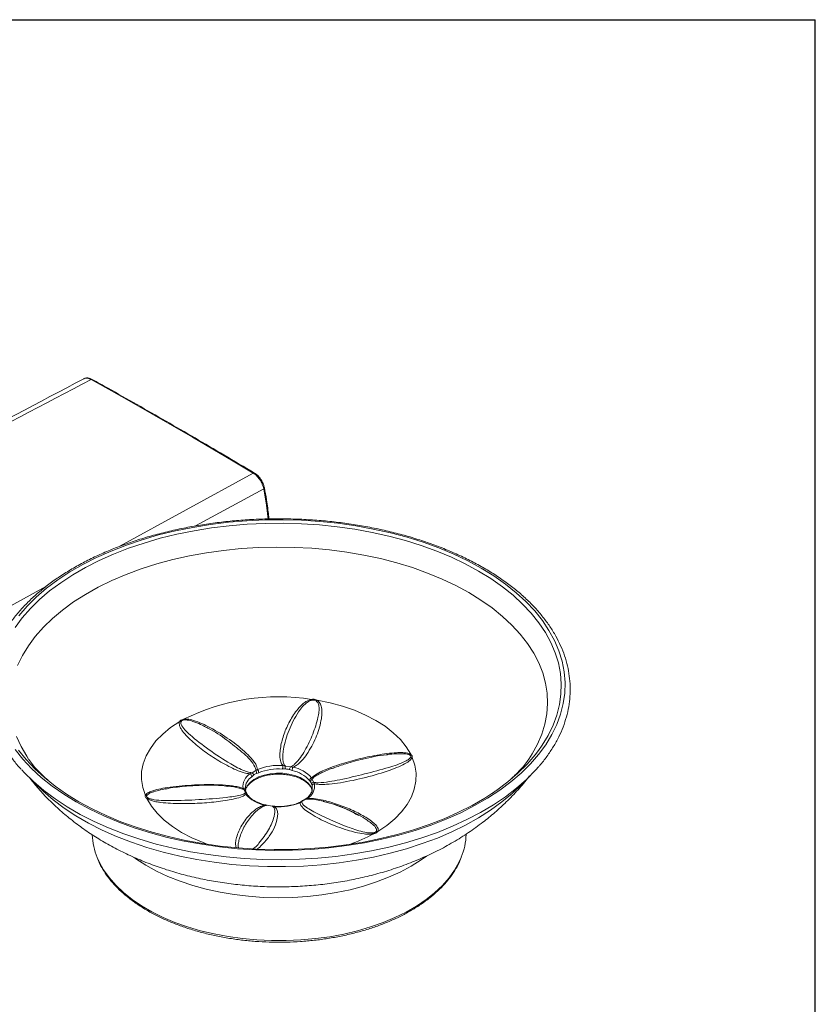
# Model space of a CAD drawing. Header units: millimetres. Extents: x 3754 to 4293, y 1699 to 2080.
# Tile 14 of 14: x 4139 to 4293, y 1890 to 2080. Entities that reach past the tile are written whole.
import ezdxf

# ---------------------------------------------------------------- set-up
doc = ezdxf.new("R2010")
doc.units = ezdxf.units.MM

# ---------------------------------------------------------------- blocks, each defined once
blk = doc.blocks.new('A$C34BC19C4')
at = {"color": 0, "linetype": 'Continuous'}
for p in [(0, 604.8), (855.36, 0)]:
    blk.add_line(p, (855.36, 604.8), dxfattribs=at)
blk = doc.blocks.new('A$C406658F6')
at = {"color": 8, "linetype": 'Continuous', "lineweight": 15}
for p, q in [((66.06, 76.56), (92.01, 90.76)), ((94.03, 87.73), (80.86, 80.56)), ((39.78, 62.19), (51.87, 68.81)), ((102.35, 27.68), (102.12, 27.65))]:
    blk.add_line(p, q, dxfattribs=at)
at = {"color": 7, "linetype": 'Continuous', "lineweight": 15}
for p, q in [((91.37, 32.59), (91.77, 32.8)), ((91.77, 32.8), (92.49, 33.21)), ((92.49, 33.21), (92.81, 33.42)), ((93.08, 32.81), (92.64, 32.66)), ((98.24, 33.53), (97.68, 33.53)), ((97.73, 34.19), (98.22, 34.1)), ((98.22, 34.1), (99.19, 33.95)), ((99.53, 33.24), (99.01, 33.41)), ((99.19, 33.95), (99.71, 33.88)), ((92.07, 32.34), (91.72, 32.03)), ((103.11, 31.04), (102.91, 31.29)), ((103.31, 31.8), (103.39, 31.53)), ((103.4, 30.23), (103.32, 30.6)), ((103.39, 31.53), (103.65, 30.97)), ((103.65, 30.97), (103.84, 30.66)), ((55.82, 28.7), (55.58, 28.85)), ((90.24, 29.49), (90.05, 29.75)), ((90.5, 28.93), (90.24, 29.49)), ((90.49, 29.37), (90.57, 29.11)), ((90.58, 28.61), (90.5, 28.93)), ((101.4, 27.24), (101.08, 26.98)), ((102.12, 27.65), (101.4, 27.24)), ((101.99, 27.63), (101.97, 27.62)), ((102.52, 27.82), (102.12, 27.65)), ((102.27, 27.79), (102.26, 27.79)), ((94.7, 26.51), (94.18, 26.53)), ((95.67, 26.36), (94.7, 26.51)), ((96.15, 26.22), (95.67, 26.36)), ((96.18, 26.28), (96.18, 26.28))]:
    blk.add_line(p, q, dxfattribs=at)
at = {"color": 7, "linetype": 'Continuous', "lineweight": 15, "flags": 128}
for points in [[(92.01, 90.76), (88.09, 93.1), (84.17, 95.41), (80.24, 97.71), (76.32, 99.98), (72.4, 102.24), (68.47, 104.47), (64.55, 106.69), (60.63, 108.88)], [(94.03, 87.73), (94.09, 87.78), (94.13, 87.82), (94.16, 87.86), (94.17, 87.91), (94.17, 87.93)], [(136.13, 72.38), (133.54, 73.78), (130.8, 75.09), (127.92, 76.29), (124.91, 77.38), (121.79, 78.36), (118.56, 79.22), (115.25, 79.95), (111.86, 80.57), (108.41, 81.06), (104.91, 81.42), (101.38, 81.65), (97.83, 81.75), (94.28, 81.71), (90.74, 81.55), (87.22, 81.25), (83.75, 80.83), (80.33, 80.28), (76.98, 79.6), (73.7, 78.8), (70.53, 77.88), (67.46, 76.85), (64.52, 75.7), (61.7, 74.45), (59.04, 73.09), (56.53, 71.64), (54.18, 70.1), (52.01, 68.48), (50.02, 66.78), (48.23, 65.01), (46.64, 63.18)], [(45.92, 37.28), (47.41, 35.42), (49.1, 33.62), (50.99, 31.88), (53.07, 30.22), (55.33, 28.63), (57.76, 27.14), (60.35, 25.74), (63.09, 24.43), (65.97, 23.23), (68.98, 22.14), (72.1, 21.16), (75.33, 20.3), (78.64, 19.56), (82.03, 18.95), (85.48, 18.46), (88.98, 18.1), (92.51, 17.87), (96.06, 17.77), (99.61, 17.81), (103.15, 17.97), (106.66, 18.27), (110.14, 18.69), (113.56, 19.24), (116.91, 19.92), (120.18, 20.72), (123.36, 21.64), (126.43, 22.67), (129.37, 23.82), (132.18, 25.07), (134.85, 26.43), (137.36, 27.88), (139.71, 29.42), (141.88, 31.04), (143.87, 32.74), (145.66, 34.51), (147.25, 36.34), (148.64, 38.23), (149.81, 40.17), (150.77, 42.14), (151.5, 44.15), (152.01, 46.18), (152.29, 48.22), (152.35, 50.27), (152.18, 52.32), (151.78, 54.36), (151.16, 56.38), (150.31, 58.37), (149.25, 60.32), (147.97, 62.24), (146.48, 64.1), (144.79, 65.9), (142.9, 67.64), (140.82, 69.3), (138.56, 70.88), (136.13, 72.38)], [(104.35, 46.82), (106.88, 46.32), (109.3, 45.67), (111.6, 44.89), (113.76, 43.97), (115.74, 42.93), (117.53, 41.79), (119.12, 40.55), (120.48, 39.22), (121.6, 37.82), (122.48, 36.36)], [(71.13, 28.42), (70.63, 29.93), (70.38, 31.47), (70.41, 33.01), (70.71, 34.55), (71.27, 36.06), (72.09, 37.52), (73.16, 38.94), (74.48, 40.28), (76.02, 41.55), (77.77, 42.71)], [(46.59, 37.19), (48.06, 35.35), (49.73, 33.57), (51.6, 31.86), (53.65, 30.22), (55.88, 28.65), (58.28, 27.18), (60.83, 25.79), (63.54, 24.51), (66.38, 23.32), (69.35, 22.25), (72.43, 21.28), (75.61, 20.43), (78.88, 19.7), (82.23, 19.1), (85.63, 18.61), (89.08, 18.26), (92.57, 18.03), (96.07, 17.94), (99.57, 17.97), (103.07, 18.13), (106.54, 18.42), (109.97, 18.84), (113.34, 19.38), (116.65, 20.05), (119.88, 20.84), (123.01, 21.75), (126.04, 22.77), (128.94, 23.9), (131.72, 25.14), (134.35, 26.47), (136.83, 27.9), (139.15, 29.42), (141.29, 31.03), (143.25, 32.7), (145.01, 34.45), (146.59, 36.26), (147.23, 37.09)], [(122.76, 35.75), (123.26, 34.24), (123.51, 32.7), (123.48, 31.16), (123.18, 29.62), (122.62, 28.11), (121.8, 26.64), (120.73, 25.23), (119.41, 23.88), (117.87, 22.62), (116.12, 21.46)], [(147.27, 34.01), (146.64, 33.31), (144.89, 31.52), (142.94, 29.79), (140.8, 28.15), (138.49, 26.58), (136.01, 25.11), (133.37, 23.72), (130.59, 22.44), (127.67, 21.26), (124.63, 20.19), (121.48, 19.23), (118.22, 18.39), (114.89, 17.67), (111.48, 17.08), (108.01, 16.61), (104.49, 16.27), (100.95, 16.06), (97.39, 15.97), (93.83, 16.02), (90.28, 16.2), (86.76, 16.51), (83.28, 16.95), (79.85, 17.51), (76.49, 18.2), (73.22, 19.01), (70.04, 19.94), (66.97, 20.98), (64.02, 22.13), (61.2, 23.39), (58.52, 24.75), (56, 26.21), (53.65, 27.75), (51.47, 29.38), (49.47, 31.08), (47.67, 32.85), (47.2, 33.36)], [(90.44, 29.8), (90.45, 29.72), (90.45, 29.72)], [(103.44, 29.8), (103.44, 29.87), (103.4, 30.23)]]:
    blk.add_lwpolyline(points, dxfattribs=at)
at = {"color": 8, "linetype": 'Continuous', "lineweight": 15, "flags": 128}
for points in [[(94.9, 81.89), (94.56, 84.57), (94.03, 87.73)], [(135.61, 71.82), (133.05, 73.21), (130.35, 74.49), (127.51, 75.68), (124.54, 76.75), (121.46, 77.72), (118.28, 78.57), (115.01, 79.3), (111.66, 79.9), (108.26, 80.38), (104.81, 80.74), (101.32, 80.97), (97.82, 81.06), (94.32, 81.03), (90.82, 80.87), (87.35, 80.58), (83.92, 80.16), (80.55, 79.61), (77.24, 78.95), (74.01, 78.16), (70.88, 77.25), (67.85, 76.23), (64.94, 75.1), (62.17, 73.86), (59.54, 72.53), (57.06, 71.09), (54.74, 69.57), (52.6, 67.97), (50.64, 66.29), (48.87, 64.55), (47.3, 62.74), (45.94, 60.88)], [(48.54, 35.42), (48.17, 35.98), (47.08, 37.86), (46.21, 39.78)], [(46.4, 53.56), (47.33, 55.47), (48.48, 57.35), (49.83, 59.17), (51.39, 60.94), (53.15, 62.65), (55.11, 64.28), (57.24, 65.84), (59.55, 67.31), (62.02, 68.69), (64.65, 69.98), (67.42, 71.16), (70.31, 72.23), (73.32, 73.19), (76.44, 74.03), (79.64, 74.76), (82.93, 75.35), (86.27, 75.83), (89.66, 76.17), (93.08, 76.38), (96.51, 76.46), (99.95, 76.41), (103.38, 76.23), (106.78, 75.92), (110.13, 75.48), (113.43, 74.92), (116.66, 74.23), (119.8, 73.41), (122.83, 72.48), (125.76, 71.44), (128.56, 70.28), (131.22, 69.02), (133.73, 67.67)], [(147.23, 37.09), (147.95, 38.12), (149.11, 40.03), (150.05, 41.98), (150.78, 43.96), (151.28, 45.97), (151.56, 47.98), (151.62, 50.01), (151.45, 52.03), (151.06, 54.04), (150.44, 56.03), (149.61, 58), (148.56, 59.93), (147.3, 61.81), (145.83, 63.65), (144.15, 65.43), (142.29, 67.14), (140.24, 68.78), (138.01, 70.35), (135.61, 71.82)], [(133.73, 67.67), (136.09, 66.22), (138.27, 64.68), (140.26, 63.06), (142.07, 61.38), (143.69, 59.62), (145.09, 57.81), (146.29, 55.95), (147.27, 54.04), (148.04, 52.11), (148.57, 50.14), (148.89, 48.17), (148.97, 46.18), (148.83, 44.2), (148.46, 42.22), (147.87, 40.27), (147.05, 38.34), (146.01, 36.44), (145.35, 35.42)], [(90.46, 29.2), (90.53, 29.6), (90.85, 30.29), (91.39, 30.93), (92.13, 31.5), (93.05, 31.98), (94.1, 32.35), (95.26, 32.6), (96.48, 32.72), (97.72, 32.7), (98.92, 32.55), (100.06, 32.27), (101.08, 31.87), (101.96, 31.37), (102.65, 30.78), (103.14, 30.12), (103.4, 29.42), (103.43, 29.24)], [(144.54, 31.19), (143.9, 30.51), (142.1, 28.79), (140.11, 27.14), (137.94, 25.56), (135.6, 24.07), (133.1, 22.67), (130.44, 21.37), (127.65, 20.17), (124.72, 19.08), (121.68, 18.09), (118.54, 17.23), (115.3, 16.48), (111.99, 15.86), (108.61, 15.36), (105.19, 14.98), (101.73, 14.74), (98.25, 14.63), (94.77, 14.64), (91.29, 14.79), (87.84, 15.06), (84.43, 15.47), (81.07, 16), (77.77, 16.66), (74.56, 17.43), (71.44, 18.33), (68.43, 19.34), (65.53, 20.46), (62.77, 21.69), (60.15, 23.01), (57.69, 24.44), (55.39, 25.95), (53.26, 27.54), (51.32, 29.21), (49.57, 30.95), (49.35, 31.19)], [(83.22, 18.94), (82.29, 19.28), (80.13, 20.2), (78.15, 21.23), (76.35, 22.38), (74.77, 23.62), (73.41, 24.95), (72.29, 26.35), (71.41, 27.81)], [(61.8, 16.39), (62.16, 15.58), (63.04, 14.01), (64.12, 12.5), (65.4, 11.03), (66.89, 9.63), (68.55, 8.3), (70.4, 7.04), (72.4, 5.88), (74.56, 4.81), (76.86, 3.84), (79.29, 2.98), (81.82, 2.23), (84.45, 1.6), (87.15, 1.09), (89.92, 0.71), (92.73, 0.45), (95.57, 0.32), (98.41, 0.32), (101.25, 0.44), (104.06, 0.7), (106.83, 1.08), (109.53, 1.59), (112.16, 2.22), (114.7, 2.96), (117.13, 3.82), (119.43, 4.78), (121.59, 5.85), (123.6, 7.01), (125.45, 8.26), (127.12, 9.59), (128.61, 10.99), (129.9, 12.46), (130.99, 13.97), (131.87, 15.54), (132.27, 16.43)], [(125.54, 16.67), (124.49, 15.92), (122.56, 14.71), (120.46, 13.59), (118.21, 12.57), (115.84, 11.66), (113.34, 10.86), (110.74, 10.17), (108.06, 9.61), (105.31, 9.16), (102.5, 8.85), (99.66, 8.66), (96.81, 8.61), (93.96, 8.68), (91.12, 8.89), (88.32, 9.22), (85.58, 9.68), (82.91, 10.27), (80.33, 10.97), (77.85, 11.79), (75.49, 12.72), (73.27, 13.76), (71.19, 14.89), (69.28, 16.12), (68.83, 16.43)]]:
    blk.add_lwpolyline(points, dxfattribs=at)
at = {"color": 8, "linetype": 'Continuous', "lineweight": 15}
for centre, radius, start, end in [((60.76, 108.67), 0.246, 65.4355, 123.2781), ((92.15, 90.58), 0.228, 61.4314, 125.6372), ((93.29, 29.65), 2.85, 123.3957, 177.0816), ((90.65, 28.26), 0.353, 40.1837, 102.3517), ((100.97, 26.85), 0.172, 51.9721, 109.046), ((102.09, 27.4), 0.259, 84.9841, 113.9077), ((102.42, 27.56), 0.276, 68.3104, 124.061), ((94.27, 26.47), 0.11, 86.9615, 146.2284), ((96.24, 26.22), 0.0856, 134.5779, 179.3634), ((100.69, 47.82), 30.56, 289.0543, 298.6664)]:
    blk.add_arc(centre, radius, start, end, dxfattribs=at)
at = {"color": 7, "linetype": 'Continuous', "lineweight": 15}
for centre, radius, start, end in [((96.86, 6.64), 40.85, 80.9348, 116.6513), ((104.65, 47.39), 1.41, 196.6473, 203.068), ((103.78, 47.53), 0.908, 294.9444, 308.4757), ((78.09, 43.85), 1.18, 254.0575, 266.8985), ((79.24, 43.49), 0.781, 205.558, 217.9646), ((121.99, 37.11), 0.892, 287.795, 302.5674), ((122.8, 37.01), 1.26, 255.6645, 268.1628), ((92.95, 30.13), 2.93, 122.7674, 187.4356), ((91.04, 31.99), 0.687, 3.7642, 61.2241), ((91.26, 32.14), 0.839, 13.4027, 52.1039), ((91.91, 32.75), 0.738, 352.9585, 38.6018), ((96.9, 23.29), 10.93, 85.6199, 111.9662), ((92.16, 32.78), 0.913, 1.97, 44.6501), ((96.9, 23.32), 10.23, 85.6199, 111.9662), ((102.19, 33.51), 4.5, 171.4276, 179.8428), ((99.93, 33.86), 1.73, 171.9959, 191.0993), ((101.83, 32.76), 2.89, 155.7114, 167.0737), ((100.86, 33.22), 1.33, 150.1323, 179.1045), ((98.37, 27.33), 6.02, 41.135, 78.8704), ((98.47, 27.57), 6.43, 41.1349, 78.8704), ((100.94, 30.28), 2.93, 302.7675, 7.4355), ((103.49, 31.24), 0.586, 107.7451, 174.9863), ((103.64, 31.06), 0.532, 117.6112, 181.2522), ((103.78, 30.51), 0.471, 105.4007, 169.5092), ((103.88, 30.18), 0.485, 95.133, 174.2894), ((90.08, 29.34), 0.413, 4.9659, 93.7954), ((90.16, 29.08), 0.414, 2.858, 79.5376), ((90.51, 28.66), 0.269, 359.1669, 93.5226), ((95.42, 32.84), 6.43, 221.1352, 258.8701), ((71.37, 29.54), 1.15, 258.2195, 271.8124), ((71.01, 28.8), 1.07, 292.0931, 304.7987), ((96.99, 37.12), 10.93, 265.6199, 291.9662), ((101.36, 27.12), 0.128, 69.535, 121.6702), ((116.36, 21.68), 1.21, 204.9927, 213.5908), ((116.24, 22.59), 1.14, 250.5751, 264.1096), ((73.52, 21.26), 12.69, 182.0836, 202.5848), ((120.54, 21.26), 12.68, 337.6259, 358.1976)]:
    blk.add_arc(centre, radius, start, end, dxfattribs=at)
for points, knots in [([(59.21, 109.02), (41.74, 99.82), (24, 90.48), (6.31, 81.12), (6.05, 80.99)], [0, 0, 0, 0, 0.985384, 1, 1, 1, 1]), ([(60.63, 108.88), (51.46, 104.05), (33.74, 94.71), (16.03, 85.36), (7.48, 80.84)], [0, 0, 0, 0, 0.517097, 1, 1, 1, 1]), ([(60.86, 108.89), (60.67, 108.99), (60.3, 109.17), (59.75, 109.2), (59.37, 109.14), (59.22, 109.03), (59.2, 109.01)], [0, 0, 0, 0, 0.3437872, 0.6581165, 0.9559127, 1, 1, 1, 1]), ([(92.25, 90.78), (90.28, 91.95), (84.58, 95.35), (75.13, 100.85), (66.64, 105.68), (61.88, 108.33), (60.86, 108.9)], [0, 0, 0, 0, 0.1880949, 0.5454704, 0.9028481, 1, 1, 1, 1]), ([(94.03, 87.73), (93.95, 88.04), (93.79, 88.66), (93.28, 89.56), (92.67, 90.3), (92.22, 90.62), (92.01, 90.76)], [0, 0, 0, 0, 0.257765, 0.515552, 0.773232, 1, 1, 1, 1]), ([(94.16, 87.93), (94.11, 88.15), (94, 88.61), (93.66, 89.31), (93.22, 89.95), (92.74, 90.46), (92.4, 90.67), (92.25, 90.76)], [0, 0, 0, 0, 0.199041, 0.412001, 0.623727, 0.837146, 1, 1, 1, 1]), ([(95.05, 81.9), (95.03, 82.12), (94.93, 83.32), (94.63, 85.34), (94.31, 87.14), (94.17, 87.92)], [0, 0, 0, 0, 0.112618, 0.61429, 1, 1, 1, 1]), ([(147.37, 34.11), (147.39, 34.13), (147.94, 34.73), (148.86, 35.96), (150.12, 37.81), (151.16, 39.71), (152.01, 41.64), (152.65, 43.59), (153.1, 45.56), (153.34, 47.55), (153.38, 49.53), (153.22, 51.51), (152.86, 53.48), (152.3, 55.43), (151.54, 57.36), (150.59, 59.26), (149.44, 61.12), (148.1, 62.94), (146.58, 64.71), (144.88, 66.42), (143.01, 68.07), (140.97, 69.65), (138.77, 71.15), (136.42, 72.57), (133.94, 73.91), (131.32, 75.16), (128.57, 76.31), (125.72, 77.36), (122.76, 78.32), (119.71, 79.16), (116.59, 79.9), (113.39, 80.53), (110.13, 81.04), (106.83, 81.45), (103.49, 81.73), (100.13, 81.9), (96.76, 81.95), (93.38, 81.89), (90.02, 81.7), (86.69, 81.41), (83.39, 80.99), (80.14, 80.46), (76.95, 79.82), (73.83, 79.07), (70.79, 78.21), (67.85, 77.25), (65, 76.19), (62.27, 75.02), (59.67, 73.77), (57.19, 72.42), (54.86, 70.99), (52.68, 69.47), (50.66, 67.88), (48.8, 66.22), (47.11, 64.5), (45.61, 62.71), (44.29, 60.88), (43.16, 59), (42.23, 57.08), (41.49, 55.14), (40.96, 53.17), (40.63, 51.2), (40.5, 49.21), (40.57, 47.23), (40.85, 45.25), (41.32, 43.29), (42, 41.35), (42.87, 39.44), (43.93, 37.56), (45.19, 35.73), (46.26, 34.35), (46.96, 33.61), (47.12, 33.45)], [0, 0, 0, 0, 0.000463, 0.015164, 0.029842, 0.044487, 0.059094, 0.073658, 0.08818, 0.102665, 0.117125, 0.131573, 0.146023, 0.160489, 0.174985, 0.189519, 0.204094, 0.218708, 0.233357, 0.248033, 0.262729, 0.27744, 0.292158, 0.306881, 0.321604, 0.336326, 0.351044, 0.36576, 0.380471, 0.395179, 0.409884, 0.424585, 0.439284, 0.453981, 0.468676, 0.483369, 0.498063, 0.512756, 0.527449, 0.542144, 0.55684, 0.571538, 0.586238, 0.600941, 0.615648, 0.630359, 0.645074, 0.659794, 0.674519, 0.689248, 0.70398, 0.718716, 0.733451, 0.748183, 0.762907, 0.777617, 0.792305, 0.806966, 0.82159, 0.836173, 0.850713, 0.865212, 0.879681, 0.894132, 0.90858, 0.923037, 0.937519, 0.952036, 0.966593, 0.981191, 0.995826, 1, 1, 1, 1]), ([(97.73, 34.19), (97.73, 34.19), (97.54, 34.41), (97.25, 35.02), (97.11, 36.03), (97.25, 37.64), (97.7, 39.71), (98.7, 42.19), (99.88, 44.19), (100.94, 45.51), (101.68, 46.21), (102.31, 46.64), (102.87, 46.9), (103.2, 46.97), (103.3, 46.98)], [0, 0, 0, 0, 0.000821, 0.05476, 0.135946, 0.217521, 0.400934, 0.584982, 0.768303, 0.858854, 0.904699, 0.950345, 0.986002, 1, 1, 1, 1]), ([(103.35, 46.84), (103.28, 46.82), (103, 46.75), (102.31, 46.37), (101.52, 45.61), (100.21, 43.82), (98.82, 41.1), (97.99, 38.23), (97.68, 36.18), (97.72, 35.18), (97.9, 34.47), (98.15, 34.18), (98.22, 34.1)], [0, 0, 0, 0, 0.011896, 0.04386, 0.130849, 0.21987, 0.495211, 0.770637, 0.850308, 0.92969, 0.979742, 1, 1, 1, 1]), ([(99.19, 33.95), (99.29, 33.99), (99.61, 34.12), (100.35, 34.7), (101.19, 35.72), (102.38, 37.69), (103.61, 40.3), (104.4, 42.8), (104.77, 44.59), (104.76, 45.56), (104.6, 46.31), (104.28, 46.6), (104.17, 46.71)], [0, 0, 0, 0, 0.016681, 0.052636, 0.155769, 0.258123, 0.500317, 0.742499, 0.829217, 0.915622, 0.969663, 1, 1, 1, 1]), ([(104.35, 46.82), (104.51, 46.7), (104.93, 46.38), (105.24, 45.56), (105.36, 44.48), (105.12, 42.55), (104.38, 39.93), (103.05, 37.33), (101.85, 35.62), (101.06, 34.78), (100.42, 34.24), (99.91, 33.98), (99.71, 33.88)], [0, 0, 0, 0, 0.0348577, 0.0927856, 0.1809249, 0.2694805, 0.5113341, 0.7532084, 0.8567322, 0.9104223, 0.9639216, 1, 1, 1, 1]), ([(103.3, 46.98), (103.4, 47), (103.64, 47.03), (104.02, 46.98), (104.24, 46.87), (104.35, 46.82)], [0, 0, 0, 0, 0.271909, 0.636289, 1, 1, 1, 1]), ([(104.17, 46.71), (104.08, 46.75), (103.94, 46.83), (103.72, 46.86), (103.53, 46.86), (103.43, 46.85), (103.35, 46.84)], [0, 0, 0, 0, 0.365325, 0.660465, 0.725308, 1, 1, 1, 1]), ([(91.37, 32.59), (91.36, 32.59), (90.98, 32.62), (90.05, 32.82), (88.68, 33.33), (86.68, 34.32), (84.24, 35.73), (81.55, 37.65), (79.59, 39.38), (78.43, 40.67), (77.92, 41.45), (77.69, 42.01), (77.65, 42.44), (77.74, 42.65), (77.77, 42.71)], [0, 0, 0, 0, 0.0008207, 0.0547599, 0.1359458, 0.217521, 0.4009344, 0.5849823, 0.7683029, 0.8588545, 0.904699, 0.9503454, 0.9860023, 1, 1, 1, 1]), ([(77.77, 42.71), (77.81, 42.77), (77.9, 42.91), (78.16, 43.08), (78.41, 43.13), (78.54, 43.15)], [0, 0, 0, 0, 0.271909, 0.636287, 1, 1, 1, 1]), ([(78.03, 42.67), (78.02, 42.62), (77.97, 42.44), (78.13, 41.88), (78.77, 41.07), (80.52, 39.44), (83.39, 37.21), (86.59, 35.13), (88.96, 33.76), (90.19, 33.19), (91.16, 32.86), (91.64, 32.81), (91.77, 32.8)], [0, 0, 0, 0, 0.011896, 0.04386, 0.130849, 0.219869, 0.495211, 0.770637, 0.850308, 0.92969, 0.979742, 1, 1, 1, 1]), ([(78.62, 43.01), (78.52, 42.99), (78.33, 42.96), (78.18, 42.87), (78.08, 42.77), (78.05, 42.71), (78.03, 42.67)], [0, 0, 0, 0, 0.365324, 0.660464, 0.725308, 1, 1, 1, 1]), ([(78.54, 43.15), (78.78, 43.17), (79.42, 43.2), (80.65, 42.89), (82.11, 42.34), (84.5, 41.12), (87.5, 39.26), (90.17, 37.1), (91.73, 35.52), (92.39, 34.63), (92.74, 34), (92.79, 33.59), (92.81, 33.42)], [0, 0, 0, 0, 0.034858, 0.092785, 0.180925, 0.26948, 0.511334, 0.753208, 0.856732, 0.910422, 0.963922, 1, 1, 1, 1]), ([(89.83, 36.78), (88.87, 37.57), (86.83, 39.26), (84.45, 40.83), (82.99, 41.56), (82.86, 41.62)], [0, 0, 0, 0, 0.446667, 0.952114, 1, 1, 1, 1]), ([(103.31, 31.8), (103.32, 31.8), (103.51, 32.02), (104.15, 32.52), (105.38, 33.16), (107.51, 34.01), (110.41, 34.97), (114.09, 35.89), (117.24, 36.44), (119.45, 36.68), (120.71, 36.71), (121.56, 36.65), (122.16, 36.52), (122.41, 36.39), (122.48, 36.36)], [0, 0, 0, 0, 0.000821, 0.05476, 0.135946, 0.217521, 0.400934, 0.584982, 0.768303, 0.858854, 0.904699, 0.950345, 0.986002, 1, 1, 1, 1]), ([(118.15, 36.31), (118.03, 36.3), (116.39, 36.16), (113.63, 35.57), (110.2, 34.69), (108.32, 34), (107.53, 33.71)], [0, 0, 0, 0, 0.035169, 0.457758, 0.770291, 1, 1, 1, 1]), ([(121.06, 36.46), (120.61, 36.47), (119.57, 36.5), (118.48, 36.4), (117.87, 36.29), (117.86, 36.28)], [0, 0, 0, 0, 0.421118, 0.984757, 1, 1, 1, 1]), ([(122.49, 35.79), (122.51, 35.86), (122.55, 35.97), (122.48, 36.09), (122.39, 36.19), (122.32, 36.23), (122.27, 36.26)], [0, 0, 0, 0, 0.3653251, 0.6604644, 0.7253096, 1, 1, 1, 1]), ([(122.48, 36.36), (122.54, 36.32), (122.69, 36.22), (122.81, 36), (122.77, 35.84), (122.76, 35.75)], [0, 0, 0, 0, 0.27191, 0.636291, 1, 1, 1, 1]), ([(52.24, 31.4), (51.92, 31.68), (51.17, 32.33), (50.2, 33.33), (49.31, 34.36), (48.77, 35.06), (48.56, 35.39), (48.55, 35.41)], [0, 0, 0, 0, 0.196351, 0.456054, 0.717159, 0.981163, 1, 1, 1, 1]), ([(103.65, 30.97), (103.75, 30.94), (104.05, 30.87), (105.08, 30.85), (106.71, 31.05), (109.7, 31.63), (113.59, 32.53), (117.26, 33.54), (119.87, 34.34), (121.19, 34.88), (122.14, 35.36), (122.39, 35.68), (122.49, 35.79)], [0, 0, 0, 0, 0.016681, 0.052636, 0.155769, 0.258123, 0.500317, 0.742499, 0.829217, 0.915622, 0.969663, 1, 1, 1, 1]), ([(122.76, 35.75), (122.67, 35.61), (122.46, 35.22), (121.53, 34.6), (120.19, 33.93), (117.57, 32.95), (113.82, 31.83), (109.83, 30.99), (107.07, 30.61), (105.62, 30.52), (104.63, 30.52), (104.07, 30.62), (103.84, 30.66)], [0, 0, 0, 0, 0.0348576, 0.0927855, 0.1809249, 0.2694806, 0.5113342, 0.7532085, 0.8567322, 0.9104224, 0.9639216, 1, 1, 1, 1]), ([(145.34, 35.41), (145.12, 35.1), (144.68, 34.47), (143.78, 33.42), (142.86, 32.47), (142.18, 31.87), (141.93, 31.64)], [0, 0, 0, 0, 0.266003, 0.552406, 0.833445, 1, 1, 1, 1]), ([(90.5, 29.33), (90.51, 29.41), (90.55, 29.69), (90.81, 30.17), (91.3, 30.74), (91.96, 31.26), (92.78, 31.7), (93.72, 32.06), (94.76, 32.33), (95.87, 32.49), (97.02, 32.54), (98.17, 32.47), (99.28, 32.3), (100.31, 32.02), (101.23, 31.64), (102.02, 31.19), (102.65, 30.68), (103.1, 30.14), (103.36, 29.64), (103.4, 29.33), (103.41, 29.2)], [0, 0, 0, 0, 0.02592, 0.088657, 0.1486, 0.206981, 0.264933, 0.322862, 0.380923, 0.439133, 0.497445, 0.55579, 0.614081, 0.672232, 0.73017, 0.78785, 0.84531, 0.902743, 0.960666, 1, 1, 1, 1]), ([(92.64, 32.66), (92.62, 32.66), (92.42, 32.6), (92.24, 32.46), (92.07, 32.34)], [0, 0, 0, 0, 0.0949742, 1, 1, 1, 1]), ([(99.01, 33.41), (98.99, 33.42), (98.74, 33.5), (98.47, 33.52), (98.24, 33.53)], [0, 0, 0, 0, 0.0949763, 1, 1, 1, 1]), ([(107.77, 33.8), (107.56, 33.73), (106.84, 33.51), (105.8, 33.08), (105.03, 32.67), (104.71, 32.5)], [0, 0, 0, 0, 0.194962, 0.664063, 1, 1, 1, 1]), ([(48.64, 31.91), (49.15, 31.27), (50.28, 29.85), (52.2, 27.8), (54.37, 25.72), (56.7, 23.75), (59.17, 21.9), (61.79, 20.16), (64.55, 18.55), (67.45, 17.08), (70.47, 15.74), (73.6, 14.55), (76.82, 13.52), (80.12, 12.64), (83.48, 11.93), (86.88, 11.38), (90.31, 10.99), (93.76, 10.76), (97.22, 10.69), (100.69, 10.79), (104.16, 11.04), (107.61, 11.46), (111.05, 12.05), (114.47, 12.81), (117.86, 13.75), (121.2, 14.87), (124.47, 16.18), (127.65, 17.66), (130.73, 19.33), (133.67, 21.17), (136.36, 23.1), (138.8, 25.09), (141.09, 27.18), (143.26, 29.48), (144.76, 31.2), (145.44, 32.15), (145.5, 32.23)], [0, 0, 0, 0, 0.022831, 0.0503434, 0.0781752, 0.1063768, 0.1349916, 0.1640489, 0.1935568, 0.2234951, 0.2538124, 0.28443, 0.3152529, 0.3461731, 0.3771068, 0.408014, 0.4388835, 0.4697292, 0.5005841, 0.5314933, 0.5624987, 0.5936464, 0.6249858, 0.6565558, 0.6883761, 0.7204376, 0.7526941, 0.78503, 0.8173071, 0.849386, 0.8811418, 0.9092354, 0.9369374, 0.9673473, 0.997361, 1, 1, 1, 1]), ([(71.13, 28.42), (71.22, 28.54), (71.43, 28.85), (72.35, 29.27), (73.7, 29.65), (75.55, 29.98), (77.67, 30.23), (80.07, 30.41), (82.51, 30.51), (84.89, 30.51), (86.81, 30.41), (88.27, 30.22), (89.25, 30.03), (89.82, 29.83), (90.05, 29.75)], [0, 0, 0, 0, 0.034857, 0.092783, 0.179962, 0.26943, 0.389132, 0.508904, 0.631103, 0.753232, 0.856753, 0.9099, 0.963922, 1, 1, 1, 1]), ([(103.32, 30.6), (103.31, 30.61), (103.26, 30.8), (103.18, 30.93), (103.11, 31.04)], [0, 0, 0, 0, 0.0949744, 1, 1, 1, 1]), ([(90.58, 28.61), (90.57, 28.61), (90.38, 28.45), (89.74, 28.12), (88.51, 27.76), (86.38, 27.37), (83.48, 27), (79.8, 26.8), (76.65, 26.83), (74.44, 27), (73.18, 27.18), (72.33, 27.39), (71.73, 27.61), (71.48, 27.77), (71.41, 27.81)], [0, 0, 0, 0, 0.0008206, 0.0547597, 0.1359457, 0.2175209, 0.4009342, 0.5849822, 0.7683027, 0.8588544, 0.9046989, 0.9503453, 0.9860022, 1, 1, 1, 1]), ([(71.62, 27.92), (71.68, 27.89), (71.92, 27.77), (72.77, 27.56), (74.19, 27.43), (77.25, 27.4), (81.51, 27.55), (85.55, 27.88), (88.22, 28.19), (89.42, 28.43), (90.2, 28.68), (90.43, 28.87), (90.5, 28.93)], [0, 0, 0, 0, 0.011896, 0.04386, 0.130849, 0.21987, 0.495211, 0.770637, 0.850308, 0.92969, 0.979742, 1, 1, 1, 1]), ([(75.33, 29.71), (74.9, 29.64), (74, 29.49), (73.18, 29.24), (72.76, 29.12)], [0, 0, 0, 0, 0.482557, 1, 1, 1, 1]), ([(87.02, 30.16), (86.81, 30.19), (85.17, 30.41), (82.37, 30.42), (78.59, 30.19), (76.24, 29.93), (75.01, 29.66), (74.98, 29.65)], [0, 0, 0, 0, 0.053129, 0.422538, 0.696179, 0.991627, 1, 1, 1, 1]), ([(89.55, 29.75), (89.45, 29.78), (88.69, 30.02), (87.71, 30.14), (86.86, 30.19), (86.71, 30.2)], [0, 0, 0, 0, 0.107638, 0.835565, 1, 1, 1, 1]), ([(90.57, 29.11), (90.58, 29.09), (90.63, 28.98), (90.71, 28.81), (90.78, 28.66)], [0, 0, 0, 0, 0.094977, 1, 1, 1, 1]), ([(90.92, 28.49), (90.92, 28.5), (90.87, 28.55), (90.81, 28.67), (90.76, 28.78), (90.75, 28.79)], [0, 0, 0, 0, 0.081952, 0.916841, 1, 1, 1, 1]), ([(103.44, 29.87), (103.43, 29.67), (103.41, 29.27), (103.13, 28.68), (102.72, 28.17), (102.39, 27.89), (102.26, 27.79)], [0, 0, 0, 0, 0.281018, 0.5674, 0.841058, 1, 1, 1, 1]), ([(140.42, 30.39), (140.29, 30.28), (139.69, 29.8), (138.95, 29.26), (138.29, 28.84), (138.22, 28.8)], [0, 0, 0, 0, 0.205025, 0.915023, 1, 1, 1, 1]), ([(71.41, 27.81), (71.35, 27.86), (71.2, 27.98), (71.08, 28.19), (71.12, 28.34), (71.13, 28.42)], [0, 0, 0, 0, 0.271909, 0.636289, 1, 1, 1, 1]), ([(71.4, 28.39), (71.38, 28.33), (71.34, 28.23), (71.41, 28.1), (71.5, 28), (71.57, 27.96), (71.62, 27.92)], [0, 0, 0, 0, 0.365323, 0.660466, 0.72531, 1, 1, 1, 1]), ([(93.47, 26.83), (93.24, 26.91), (92.7, 27.11), (91.98, 27.51), (91.34, 27.99), (91.06, 28.33), (90.92, 28.49)], [0, 0, 0, 0, 0.197051, 0.476603, 0.755011, 1, 1, 1, 1]), ([(94.28, 26.58), (94.1, 26.62), (93.81, 26.7), (93.56, 26.8), (93.47, 26.83)], [0, 0, 0, 0, 0.637353, 1, 1, 1, 1]), ([(100.92, 27.01), (100.76, 26.95), (100.29, 26.76), (99.54, 26.54), (98.93, 26.44), (98.68, 26.4)], [0, 0, 0, 0, 0.23717, 0.692176, 1, 1, 1, 1]), ([(101.29, 27.23), (101.26, 27.21), (101.11, 27.11), (100.96, 27.04), (100.84, 26.98)], [0, 0, 0, 0, 0.206062, 1, 1, 1, 1]), ([(115.35, 21.01), (115.11, 20.98), (114.47, 20.87), (113.23, 20.98), (111.78, 21.24), (109.39, 21.93), (106.39, 23.05), (103.72, 24.44), (102.16, 25.5), (101.5, 26.11), (101.15, 26.56), (101.1, 26.86), (101.08, 26.98)], [0, 0, 0, 0, 0.0348575, 0.0927854, 0.1809248, 0.2694805, 0.5113341, 0.7532084, 0.8567321, 0.9104223, 0.9639216, 1, 1, 1, 1]), ([(101.99, 27.63), (101.94, 27.61), (101.71, 27.51), (101.47, 27.35), (101.29, 27.23)], [0, 0, 0, 0, 0.2369273, 1, 1, 1, 1]), ([(101.4, 27.24), (101.4, 27.19), (101.38, 27.02), (101.67, 26.56), (102.47, 25.96), (104.26, 24.94), (106.92, 23.66), (109.8, 22.48), (112.04, 21.67), (113.38, 21.32), (114.48, 21.12), (115.06, 21.16), (115.26, 21.17)], [0, 0, 0, 0, 0.016681, 0.052636, 0.155769, 0.258123, 0.500317, 0.742499, 0.829217, 0.915622, 0.969663, 1, 1, 1, 1]), ([(102.26, 27.8), (102.23, 27.77), (102.15, 27.7), (102.03, 27.65), (101.97, 27.63)], [0, 0, 0, 0, 0.440988, 1, 1, 1, 1]), ([(114.27, 23.45), (114.21, 23.5), (113.11, 24.33), (110.48, 25.66), (107.3, 26.83), (104.93, 27.46), (103.7, 27.65), (102.81, 27.73), (102.41, 27.68), (102.35, 27.68)], [0, 0, 0, 0, 0.021103, 0.371734, 0.722473, 0.823928, 0.925017, 0.988755, 1, 1, 1, 1]), ([(102.52, 27.82), (102.53, 27.82), (102.91, 27.85), (103.84, 27.82), (105.21, 27.6), (107.21, 27.07), (109.65, 26.25), (112.34, 25.04), (114.3, 23.9), (115.46, 23.01), (115.97, 22.45), (116.2, 22.03), (116.24, 21.68), (116.15, 21.51), (116.12, 21.46)], [0, 0, 0, 0, 0.000821, 0.05476, 0.135946, 0.217521, 0.400934, 0.584982, 0.768303, 0.858854, 0.904699, 0.950345, 0.986002, 1, 1, 1, 1]), ([(112.42, 24.52), (111.71, 24.9), (109.77, 25.94), (107.46, 26.85), (105.91, 27.15), (105.55, 27.22)], [0, 0, 0, 0, 0.310951, 0.841856, 1, 1, 1, 1]), ([(94.73, 26.52), (94.71, 26.52), (94.52, 26.54), (94.35, 26.57), (94.19, 26.6)], [0, 0, 0, 0, 0.065463, 1, 1, 1, 1]), ([(96.18, 26.3), (96.1, 26.3), (95.93, 26.3), (95.76, 26.35), (95.67, 26.38)], [0, 0, 0, 0, 0.446991, 1, 1, 1, 1]), ([(98.68, 26.4), (98.56, 26.38), (98.08, 26.29), (97.23, 26.24), (96.52, 26.27), (96.18, 26.28)], [0, 0, 0, 0, 0.147299, 0.600531, 1, 1, 1, 1]), ([(115.26, 21.17), (115.37, 21.19), (115.56, 21.24), (115.71, 21.33), (115.81, 21.42), (115.84, 21.47), (115.86, 21.52)], [0, 0, 0, 0, 0.365324, 0.660464, 0.725309, 1, 1, 1, 1]), ([(116.12, 21.46), (116.08, 21.41), (115.99, 21.29), (115.73, 21.12), (115.48, 21.05), (115.35, 21.01)], [0, 0, 0, 0, 0.271909, 0.63629, 1, 1, 1, 1]), ([(61.86, 16.21), (61.93, 16.01), (62.21, 15.3), (62.88, 14.09), (63.86, 12.62), (65.05, 11.19), (66.41, 9.82), (67.95, 8.51), (69.65, 7.27), (71.5, 6.11), (73.49, 5.04), (75.61, 4.06), (77.86, 3.18), (80.21, 2.39), (82.65, 1.71), (85.17, 1.14), (87.76, 0.68), (90.4, 0.34), (93.07, 0.11), (95.77, -0.01), (98.47, 0), (101.16, 0.12), (103.84, 0.36), (106.47, 0.71), (109.05, 1.18), (111.57, 1.76), (114.01, 2.44), (116.35, 3.23), (118.58, 4.12), (120.7, 5.11), (122.69, 6.19), (124.53, 7.36), (126.22, 8.6), (127.75, 9.92), (129.1, 11.3), (130.28, 12.74), (131.26, 14.23), (131.9, 15.41), (132.15, 16.1), (132.21, 16.26)], [0, 0, 0, 0, 0.010724, 0.0384, 0.06618, 0.094058, 0.122015, 0.150028, 0.178076, 0.206142, 0.234214, 0.262282, 0.290344, 0.318396, 0.346439, 0.374473, 0.4025, 0.43052, 0.458536, 0.48655, 0.514562, 0.542574, 0.570589, 0.598608, 0.626631, 0.654662, 0.682702, 0.710753, 0.738815, 0.766889, 0.794976, 0.823073, 0.851177, 0.879278, 0.907362, 0.935412, 0.963404, 0.991313, 1, 1, 1, 1])]:
    blk.add_open_spline(points, degree=3, knots=knots, dxfattribs=at)
at = {"color": 8, "linetype": 'Continuous', "lineweight": 15}
for points, knots in [([(60.63, 108.88), (60.39, 108.98), (59.92, 109.18), (59.43, 109.18), (59.25, 109.03), (59.22, 109.01)], [0, 0, 0, 0, 0.45557, 0.911139, 1, 1, 1, 1]), ([(82.86, 41.62), (82.52, 41.8), (81.71, 42.22), (80.52, 42.69), (79.41, 43.01), (78.83, 43.01), (78.62, 43.01)], [0, 0, 0, 0, 0.268713, 0.639996, 0.870567, 1, 1, 1, 1]), ([(92.49, 33.21), (92.49, 33.29), (92.5, 33.53), (92.22, 34.26), (91.41, 35.29), (90.53, 36.23), (89.94, 36.69), (89.83, 36.78)], [0, 0, 0, 0, 0.058848, 0.185688, 0.54952, 0.910605, 1, 1, 1, 1]), ([(122.27, 36.26), (122.2, 36.29), (121.97, 36.39), (121.56, 36.47), (121.2, 36.46), (121.06, 36.46)], [0, 0, 0, 0, 0.184893, 0.681709, 1, 1, 1, 1]), ([(104.71, 32.5), (104.58, 32.44), (104.16, 32.23), (103.69, 31.9), (103.46, 31.61), (103.39, 31.53)], [0, 0, 0, 0, 0.241018, 0.7813157, 1, 1, 1, 1]), ([(72.76, 29.12), (72.68, 29.1), (72.28, 28.99), (71.75, 28.77), (71.5, 28.49), (71.4, 28.39)], [0, 0, 0, 0, 0.136865, 0.689679, 1, 1, 1, 1]), ([(90.24, 29.49), (90.14, 29.54), (89.93, 29.64), (89.68, 29.71), (89.55, 29.75)], [0, 0, 0, 0, 0.446197, 1, 1, 1, 1]), ([(88.7, 18.36), (88.65, 18.6), (88.52, 19.15), (88.79, 20.5), (89.5, 22.38), (90.84, 24.22), (92.04, 25.39), (92.83, 25.96), (93.47, 26.31), (93.98, 26.47), (94.18, 26.53)], [0, 0, 0, 0, 0.082054, 0.181299, 0.452347, 0.723418, 0.839438, 0.89961, 0.959567, 1, 1, 1, 1]), ([(94.7, 26.51), (94.6, 26.49), (94.28, 26.43), (93.54, 26.12), (92.7, 25.53), (91.51, 24.31), (90.29, 22.56), (89.46, 20.68), (89.15, 19.25), (89.05, 18.62), (89.18, 18.32), (89.18, 18.31)], [0, 0, 0, 0, 0.018197, 0.05742, 0.169927, 0.281584, 0.545791, 0.809986, 0.904586, 0.998844, 1, 1, 1, 1]), ([(91.95, 18.06), (92.08, 18.15), (92.57, 18.48), (93.62, 19.76), (95.09, 21.77), (95.9, 23.73), (96.21, 25.04), (96.17, 25.66), (95.99, 26.12), (95.74, 26.3), (95.67, 26.36)], [0, 0, 0, 0, 0.034575, 0.133456, 0.439297, 0.745231, 0.833727, 0.921902, 0.977498, 1, 1, 1, 1]), ([(96.15, 26.22), (96.16, 26.22), (96.35, 26.06), (96.64, 25.62), (96.78, 24.9), (96.64, 23.75), (96.19, 22.27), (95.2, 20.5), (93.98, 19.1), (93.13, 18.29), (92.76, 18.05), (92.75, 18.05)], [0, 0, 0, 0, 0.000955, 0.063743, 0.158247, 0.253204, 0.466705, 0.680945, 0.894338, 0.999744, 1, 1, 1, 1]), ([(115.86, 21.52), (115.87, 21.56), (115.92, 21.72), (115.76, 22.2), (115.18, 22.81), (114.55, 23.25), (114.27, 23.45)], [0, 0, 0, 0, 0.058514, 0.215744, 0.643634, 1, 1, 1, 1])]:
    blk.add_open_spline(points, degree=3, knots=knots, dxfattribs=at)

msp = doc.modelspace()

# ---------------------------------------------------------------- block references
at = {"xscale": 0.63, "yscale": 0.63, "zscale": 0.63}
msp.add_blockref('A$C34BC19C4', (3754.04, 1699.25), dxfattribs=at)
msp.add_blockref('A$C406658F6', (4092.12, 1901.77))

doc.saveas('drawing.dxf')
